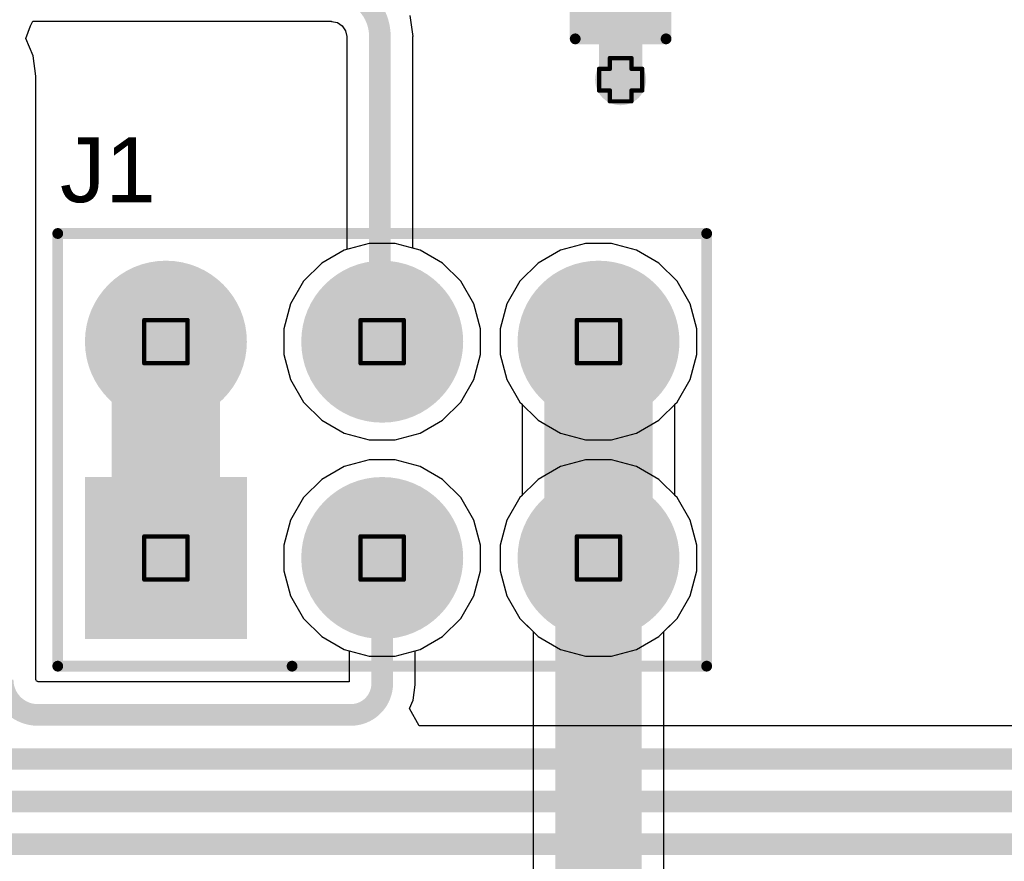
# Model space of a CAD drawing. Header units: inches. Extents: x -0.1 to 10.2, y 0 to 6.5.
# Tile 67 of 95: x 2.651 to 3.107, y 3.299 to 3.688. Entities that reach past the tile are written whole.
import ezdxf

# ---------------------------------------------------------------- set-up
doc = ezdxf.new("R2010")
doc.units = ezdxf.units.IN
doc.header["$MEASUREMENT"] = 0
for name, color, linetype in [('Bottom Layer', 5, 'Continuous'), ('Bottom Solder', 6, 'Continuous'), ('Drill Drawing', 1, 'Continuous'), ('Multi-Layer', 9, 'Continuous'), ('Pad Holes', 156, 'Continuous'), ('Top Layer', 1, 'Continuous'), ('Top Overlay', 2, 'Continuous'), ('Top Paste', 8, 'Continuous'), ('Top Solder', 216, 'Continuous'), ('Via Holes', 16, 'Continuous')]:
    doc.layers.add(name, color=color, linetype=linetype)
doc.styles.add('Arial', font='txt', dxfattribs={"height": 0.2})

# ---------------------------------------------------------------- blocks, each defined once
blk = doc.blocks.new('X6521WV_2_03H_C60D30_60')
at = {"layer": 'Bottom Layer'}
h = blk.add_hatch(color=5, dxfattribs=at)
edge = h.paths.add_edge_path()
edge.add_arc((-0.1, 0.05), 0.035433, 0, 360)
h = blk.add_hatch(color=5, dxfattribs=at)
edge = h.paths.add_edge_path()
edge.add_arc((0, 0.05), 0.035433, 0, 360)
h = blk.add_hatch(color=5, dxfattribs=at)
edge = h.paths.add_edge_path()
edge.add_arc((0.1, 0.05), 0.035433, 0, 360)
blk.add_hatch(color=5, dxfattribs=at).paths.add_polyline_path([(-0.135433, -0.014567), (-0.064567, -0.014567), (-0.064567, -0.085433), (-0.135433, -0.085433)])
h = blk.add_hatch(color=5, dxfattribs=at)
edge = h.paths.add_edge_path()
edge.add_arc((0, -0.05), 0.035433, 0, 360)
h = blk.add_hatch(color=5, dxfattribs=at)
edge = h.paths.add_edge_path()
edge.add_arc((0.1, -0.05), 0.035433, 0, 360)
at = {"layer": 'Bottom Solder'}
h = blk.add_hatch(color=6, dxfattribs=at)
edge = h.paths.add_edge_path()
edge.add_arc((-0.1, 0.05), 0.037433, 0, 360)
h = blk.add_hatch(color=6, dxfattribs=at)
edge = h.paths.add_edge_path()
edge.add_arc((0, 0.05), 0.037433, 0, 360)
h = blk.add_hatch(color=6, dxfattribs=at)
edge = h.paths.add_edge_path()
edge.add_arc((0.1, 0.05), 0.037433, 0, 360)
blk.add_hatch(color=6, dxfattribs=at).paths.add_polyline_path([(-0.137433, -0.012567), (-0.062567, -0.012567), (-0.062567, -0.087433), (-0.137433, -0.087433)])
h = blk.add_hatch(color=6, dxfattribs=at)
edge = h.paths.add_edge_path()
edge.add_arc((0, -0.05), 0.037433, 0, 360)
h = blk.add_hatch(color=6, dxfattribs=at)
edge = h.paths.add_edge_path()
edge.add_arc((0.1, -0.05), 0.037433, 0, 360)
at = {"layer": 'Multi-Layer'}
h = blk.add_hatch(color=9, dxfattribs=at)
edge = h.paths.add_edge_path()
edge.add_arc((-0.1, 0.05), 0.035433, 0, 360)
h = blk.add_hatch(color=9, dxfattribs=at)
edge = h.paths.add_edge_path()
edge.add_arc((0, 0.05), 0.035433, 0, 360)
h = blk.add_hatch(color=9, dxfattribs=at)
edge = h.paths.add_edge_path()
edge.add_arc((0.1, 0.05), 0.035433, 0, 360)
blk.add_hatch(color=9, dxfattribs=at).paths.add_polyline_path([(-0.135433, -0.014567), (-0.064567, -0.014567), (-0.064567, -0.085433), (-0.135433, -0.085433)])
h = blk.add_hatch(color=9, dxfattribs=at)
edge = h.paths.add_edge_path()
edge.add_arc((0, -0.05), 0.035433, 0, 360)
h = blk.add_hatch(color=9, dxfattribs=at)
edge = h.paths.add_edge_path()
edge.add_arc((0.1, -0.05), 0.035433, 0, 360)
at = {"layer": 'Pad Holes'}
h = blk.add_hatch(color=7, dxfattribs=at)
edge = h.paths.add_edge_path()
edge.add_arc((-0.1, 0.05), 0.020669, 0, 360)
h = blk.add_hatch(color=7, dxfattribs=at)
edge = h.paths.add_edge_path()
edge.add_arc((0, 0.05), 0.020669, 0, 360)
h = blk.add_hatch(color=7, dxfattribs=at)
edge = h.paths.add_edge_path()
edge.add_arc((0.1, 0.05), 0.020669, 0, 360)
h = blk.add_hatch(color=7, dxfattribs=at)
edge = h.paths.add_edge_path()
edge.add_arc((-0.1, -0.05), 0.020669, 0, 360)
h = blk.add_hatch(color=7, dxfattribs=at)
edge = h.paths.add_edge_path()
edge.add_arc((0, -0.05), 0.020669, 0, 360)
h = blk.add_hatch(color=7, dxfattribs=at)
edge = h.paths.add_edge_path()
edge.add_arc((0.1, -0.05), 0.020669, 0, 360)
at = {"layer": 'Top Layer'}
h = blk.add_hatch(color=1, dxfattribs=at)
edge = h.paths.add_edge_path()
edge.add_arc((-0.1, 0.05), 0.035433, 0, 360)
h = blk.add_hatch(color=1, dxfattribs=at)
edge = h.paths.add_edge_path()
edge.add_arc((0, 0.05), 0.035433, 0, 360)
h = blk.add_hatch(color=1, dxfattribs=at)
edge = h.paths.add_edge_path()
edge.add_arc((0.1, 0.05), 0.035433, 0, 360)
blk.add_hatch(color=1, dxfattribs=at).paths.add_polyline_path([(-0.135433, -0.014567), (-0.064567, -0.014567), (-0.064567, -0.085433), (-0.135433, -0.085433)])
h = blk.add_hatch(color=1, dxfattribs=at)
edge = h.paths.add_edge_path()
edge.add_arc((0, -0.05), 0.035433, 0, 360)
h = blk.add_hatch(color=1, dxfattribs=at)
edge = h.paths.add_edge_path()
edge.add_arc((0.1, -0.05), 0.035433, 0, 360)
at = {"layer": 'Top Solder'}
h = blk.add_hatch(color=216, dxfattribs=at)
edge = h.paths.add_edge_path()
edge.add_arc((-0.1, 0.05), 0.037433, 0, 360)
h = blk.add_hatch(color=216, dxfattribs=at)
edge = h.paths.add_edge_path()
edge.add_arc((0, 0.05), 0.037433, 0, 360)
h = blk.add_hatch(color=216, dxfattribs=at)
edge = h.paths.add_edge_path()
edge.add_arc((0.1, 0.05), 0.037433, 0, 360)
blk.add_hatch(color=216, dxfattribs=at).paths.add_polyline_path([(-0.137433, -0.012567), (-0.062567, -0.012567), (-0.062567, -0.087433), (-0.137433, -0.087433)])
h = blk.add_hatch(color=216, dxfattribs=at)
edge = h.paths.add_edge_path()
edge.add_arc((0, -0.05), 0.037433, 0, 360)
h = blk.add_hatch(color=216, dxfattribs=at)
edge = h.paths.add_edge_path()
edge.add_arc((0.1, -0.05), 0.037433, 0, 360)
at = {"layer": 'Top Overlay', "const_width": 0.005}
for points in [[(-0.15, -0.1), (-0.15, 0.1)], [(-0.15, 0.1), (0.15, 0.1)], [(0.15, -0.1), (0.15, 0.1)], [(-0.15, -0.1), (0.15, -0.1)], [(-0.04167, -0.1), (0.15, -0.1)]]:
    blk.add_lwpolyline(points, dxfattribs=at)
at = {"layer": 'Top Overlay', "const_width": 0.0025}
for points in [[(-0.15125, 0.1, 1), (-0.14875, 0.1, 1)], [(-0.15125, 0.1, 1), (-0.14875, 0.1, 1)], [(0.14875, 0.1, 1), (0.15125, 0.1, 1)], [(0.14875, 0.1, 1), (0.15125, 0.1, 1)], [(-0.15125, -0.1, 1), (-0.14875, -0.1, 1)], [(-0.15125, -0.1, 1), (-0.14875, -0.1, 1)], [(-0.04292, -0.1, 1), (-0.04042, -0.1, 1)], [(0.14875, -0.1, 1), (0.15125, -0.1, 1)], [(0.14875, -0.1, 1), (0.15125, -0.1, 1)], [(0.14875, -0.1, 1), (0.15125, -0.1, 1)]]:
    blk.add_lwpolyline(points, format="xyb", close=True, dxfattribs=at)
blk = doc.blocks.new('C___0603_99')
at = {"layer": 'Top Layer'}
for points in [[(-0.015, 0.0175), (-0.015, -0.0175), (-0.045, -0.0175), (-0.045, 0.0175)], [(0.045, 0.0175), (0.045, -0.0175), (0.015, -0.0175), (0.015, 0.0175)]]:
    blk.add_hatch(color=1, dxfattribs=at).paths.add_polyline_path(points)
at = {"layer": 'Top Paste'}
for points in [[(-0.015, 0.0175), (-0.015, -0.0175), (-0.045, -0.0175), (-0.045, 0.0175)], [(0.045, 0.0175), (0.045, -0.0175), (0.015, -0.0175), (0.015, 0.0175)]]:
    blk.add_hatch(color=8, dxfattribs=at).paths.add_polyline_path(points)
at = {"layer": 'Top Solder'}
for points in [[(-0.01264, 0.01986), (-0.01264, -0.01986), (-0.04736, -0.01986), (-0.04736, 0.01986)], [(0.04736, 0.01986), (0.04736, -0.01986), (0.01264, -0.01986), (0.01264, 0.01986)]]:
    blk.add_hatch(color=216, dxfattribs=at).paths.add_polyline_path(points)
at = {"layer": 'Top Overlay', "const_width": 0.005}
for points in [[(-0.049, 0.021), (-0.049, -0.021)], [(-0.049, 0.021), (-0.018, 0.021)], [(0.018, 0.021), (0.049, 0.021)], [(0.049, 0.021), (0.049, -0.021)], [(-0.049, -0.021), (-0.018, -0.021)], [(0.018, -0.021), (0.049, -0.021)]]:
    blk.add_lwpolyline(points, dxfattribs=at)
at = {"layer": 'Top Overlay', "const_width": 0.0025}
for points in [[(-0.05025, 0.021, 1), (-0.04775, 0.021, 1)], [(-0.05025, 0.021, 1), (-0.04775, 0.021, 1)], [(-0.01925, 0.021, 1), (-0.01675, 0.021, 1)], [(0.01675, 0.021, 1), (0.01925, 0.021, 1)], [(0.04775, 0.021, 1), (0.05025, 0.021, 1)], [(0.04775, 0.021, 1), (0.05025, 0.021, 1)], [(-0.05025, -0.021, 1), (-0.04775, -0.021, 1)], [(-0.05025, -0.021, 1), (-0.04775, -0.021, 1)], [(-0.01925, -0.021, 1), (-0.01675, -0.021, 1)], [(0.01675, -0.021, 1), (0.01925, -0.021, 1)], [(0.04775, -0.021, 1), (0.05025, -0.021, 1)], [(0.04775, -0.021, 1), (0.05025, -0.021, 1)]]:
    blk.add_lwpolyline(points, format="xyb", close=True, dxfattribs=at)

msp = doc.modelspace()

# ---------------------------------------------------------------- hatches: boundary and pattern name
at = {"layer": 'Bottom Layer'}
h = msp.add_hatch(color=5, dxfattribs=at)
edge = h.paths.add_edge_path()
edge.add_arc((2.92913, 3.66047), 0.01181, 0, 360)
at = {"layer": 'Top Layer'}
h = msp.add_hatch(color=1, dxfattribs=at)
edge = h.paths.add_edge_path()
edge.add_arc((2.92913, 3.66047), 0.01181, 0, 360)
at = {"layer": 'Via Holes'}
h = msp.add_hatch(color=7, dxfattribs=at)
edge = h.paths.add_edge_path()
edge.add_arc((2.92913, 3.66047), 0.00591, 0, 360)

# ---------------------------------------------------------------- linework, layer by layer
at = {"layer": 'Bottom Layer'}
for p, q in [((2.81292, 3.5848), (2.80136, 3.58171)), ((2.82488, 3.5848), (2.81292, 3.5848)), ((2.83643, 3.58171), (2.82488, 3.5848)), ((2.91292, 3.5848), (2.90136, 3.58171)), ((2.92488, 3.5848), (2.91292, 3.5848)), ((2.93643, 3.58171), (2.92488, 3.5848)), ((2.80136, 3.58171), (2.791, 3.57573)), ((2.84679, 3.57573), (2.83643, 3.58171)), ((2.90136, 3.58171), (2.891, 3.57573)), ((2.94679, 3.57573), (2.93643, 3.58171)), ((2.791, 3.57573), (2.78254, 3.56727)), ((2.85525, 3.56727), (2.84679, 3.57573)), ((2.891, 3.57573), (2.88254, 3.56727)), ((2.95525, 3.56727), (2.94679, 3.57573)), ((2.78254, 3.56727), (2.77656, 3.55691)), ((2.86123, 3.55691), (2.85525, 3.56727)), ((2.88254, 3.56727), (2.87656, 3.55691)), ((2.96123, 3.55691), (2.95525, 3.56727)), ((2.77656, 3.55691), (2.77346, 3.54535)), ((2.86433, 3.54535), (2.86123, 3.55691)), ((2.87656, 3.55691), (2.87346, 3.54535)), ((2.96433, 3.54535), (2.96123, 3.55691)), ((2.77346, 3.54535), (2.77346, 3.53339)), ((2.86433, 3.53339), (2.86433, 3.54535)), ((2.87346, 3.54535), (2.87346, 3.53339)), ((2.96433, 3.53339), (2.96433, 3.54535)), ((2.77346, 3.53339), (2.77656, 3.52183)), ((2.86123, 3.52183), (2.86433, 3.53339)), ((2.87346, 3.53339), (2.87656, 3.52183)), ((2.96123, 3.52183), (2.96433, 3.53339)), ((2.77656, 3.52183), (2.78254, 3.51147)), ((2.85525, 3.51147), (2.86123, 3.52183)), ((2.87656, 3.52183), (2.88254, 3.51147)), ((2.95525, 3.51147), (2.96123, 3.52183)), ((2.78254, 3.51147), (2.791, 3.50301)), ((2.84679, 3.50301), (2.85525, 3.51147)), ((2.88254, 3.51147), (2.891, 3.50301)), ((2.94679, 3.50301), (2.95525, 3.51147)), ((2.791, 3.50301), (2.80136, 3.49703)), ((2.83643, 3.49703), (2.84679, 3.50301)), ((2.891, 3.50301), (2.90136, 3.49703)), ((2.93643, 3.49703), (2.94679, 3.50301)), ((2.80136, 3.49703), (2.81292, 3.49394)), ((2.82488, 3.49394), (2.83643, 3.49703)), ((2.90136, 3.49703), (2.91292, 3.49394)), ((2.92488, 3.49394), (2.93643, 3.49703)), ((2.81292, 3.49394), (2.82488, 3.49394)), ((2.91292, 3.49394), (2.92488, 3.49394)), ((2.81292, 3.4848), (2.80136, 3.48171)), ((2.82488, 3.4848), (2.81292, 3.4848)), ((2.83643, 3.48171), (2.82488, 3.4848)), ((2.91292, 3.4848), (2.90136, 3.48171)), ((2.92488, 3.4848), (2.91292, 3.4848)), ((2.93643, 3.48171), (2.92488, 3.4848)), ((2.80136, 3.48171), (2.791, 3.47573)), ((2.84679, 3.47573), (2.83643, 3.48171)), ((2.90136, 3.48171), (2.891, 3.47573)), ((2.94679, 3.47573), (2.93643, 3.48171)), ((2.791, 3.47573), (2.78254, 3.46727)), ((2.85525, 3.46727), (2.84679, 3.47573)), ((2.891, 3.47573), (2.88254, 3.46727)), ((2.95525, 3.46727), (2.94679, 3.47573)), ((2.78254, 3.46727), (2.77656, 3.45691)), ((2.86123, 3.45691), (2.85525, 3.46727)), ((2.88254, 3.46727), (2.87656, 3.45691)), ((2.96123, 3.45691), (2.95525, 3.46727)), ((2.77656, 3.45691), (2.77346, 3.44535)), ((2.86433, 3.44535), (2.86123, 3.45691)), ((2.87656, 3.45691), (2.87346, 3.44535)), ((2.96433, 3.44535), (2.96123, 3.45691)), ((2.77346, 3.44535), (2.77346, 3.43339)), ((2.86433, 3.43339), (2.86433, 3.44535)), ((2.87346, 3.44535), (2.87346, 3.43339)), ((2.96433, 3.43339), (2.96433, 3.44535)), ((2.77346, 3.43339), (2.77656, 3.42183)), ((2.86123, 3.42183), (2.86433, 3.43339)), ((2.87346, 3.43339), (2.87656, 3.42183)), ((2.96123, 3.42183), (2.96433, 3.43339)), ((2.77656, 3.42183), (2.78254, 3.41147)), ((2.85525, 3.41147), (2.86123, 3.42183)), ((2.87656, 3.42183), (2.88254, 3.41147)), ((2.95525, 3.41147), (2.96123, 3.42183)), ((2.78254, 3.41147), (2.791, 3.40301)), ((2.84679, 3.40301), (2.85525, 3.41147)), ((2.88254, 3.41147), (2.88864, 3.40538)), ((2.94916, 3.40538), (2.95525, 3.41147)), ((2.88864, 3.40538), (2.88864, 3.27242)), ((2.94916, 3.26633), (2.94916, 3.40538)), ((2.791, 3.40301), (2.80136, 3.39703)), ((2.83643, 3.39703), (2.84679, 3.40301)), ((2.80136, 3.39703), (2.81292, 3.39394)), ((2.82488, 3.39394), (2.83643, 3.39703)), ((2.81292, 3.39394), (2.82488, 3.39394))]:
    msp.add_line(p, q, dxfattribs=at)
at = {"layer": 'Bottom Layer', "const_width": 0.04}
msp.add_lwpolyline([(2.9189, 3.26633), (2.9189, 3.43937)], dxfattribs=at)
at = {"layer": 'Bottom Layer', "const_width": 0.02}
msp.add_lwpolyline([(2.9089, 3.43937, 1), (2.9289, 3.43937, 1)], format="xyb", close=True, dxfattribs=at)
at = {"layer": 'Drill Drawing', "const_width": 0.002}
for points in [[(2.92413, 3.66547), (2.92413, 3.67047)], [(2.92413, 3.67047), (2.93413, 3.67047)], [(2.93413, 3.66547), (2.93413, 3.67047)], [(2.91913, 3.65547), (2.91913, 3.66547)], [(2.91913, 3.66547), (2.92413, 3.66547)], [(2.93413, 3.66547), (2.93913, 3.66547)], [(2.93913, 3.65547), (2.93913, 3.66547)], [(2.91913, 3.65547), (2.92413, 3.65547)], [(2.92413, 3.65047), (2.92413, 3.65547)], [(2.93413, 3.65547), (2.93913, 3.65547)], [(2.93413, 3.65047), (2.93413, 3.65547)], [(2.92413, 3.65047), (2.93413, 3.65047)], [(2.7089, 3.54937), (2.7289, 3.54937)], [(2.7089, 3.52937), (2.7089, 3.54937)], [(2.7289, 3.52937), (2.7289, 3.54937)], [(2.8089, 3.54937), (2.8289, 3.54937)], [(2.8089, 3.52937), (2.8089, 3.54937)], [(2.8289, 3.52937), (2.8289, 3.54937)], [(2.9089, 3.54937), (2.9289, 3.54937)], [(2.9089, 3.52937), (2.9089, 3.54937)], [(2.9289, 3.52937), (2.9289, 3.54937)], [(2.7089, 3.52937), (2.7289, 3.52937)], [(2.8089, 3.52937), (2.8289, 3.52937)], [(2.9089, 3.52937), (2.9289, 3.52937)], [(2.7089, 3.44937), (2.7289, 3.44937)], [(2.7089, 3.42937), (2.7089, 3.44937)], [(2.7289, 3.42937), (2.7289, 3.44937)], [(2.8089, 3.44937), (2.8289, 3.44937)], [(2.8089, 3.42937), (2.8089, 3.44937)], [(2.8289, 3.42937), (2.8289, 3.44937)], [(2.9089, 3.44937), (2.9289, 3.44937)], [(2.9089, 3.42937), (2.9089, 3.44937)], [(2.9289, 3.42937), (2.9289, 3.44937)], [(2.7089, 3.42937), (2.7289, 3.42937)], [(2.8089, 3.42937), (2.8289, 3.42937)], [(2.9089, 3.42937), (2.9289, 3.42937)]]:
    msp.add_lwpolyline(points, dxfattribs=at)
at = {"layer": 'Drill Drawing', "const_width": 0.001}
for points in [[(2.92363, 3.67047, 1), (2.92463, 3.67047, 1)], [(2.92363, 3.67047, 1), (2.92463, 3.67047, 1)], [(2.93363, 3.67047, 1), (2.93463, 3.67047, 1)], [(2.93363, 3.67047, 1), (2.93463, 3.67047, 1)], [(2.91863, 3.66547, 1), (2.91963, 3.66547, 1)], [(2.91863, 3.66547, 1), (2.91963, 3.66547, 1)], [(2.92363, 3.66547, 1), (2.92463, 3.66547, 1)], [(2.92363, 3.66547, 1), (2.92463, 3.66547, 1)], [(2.93363, 3.66547, 1), (2.93463, 3.66547, 1)], [(2.93363, 3.66547, 1), (2.93463, 3.66547, 1)], [(2.93863, 3.66547, 1), (2.93963, 3.66547, 1)], [(2.93863, 3.66547, 1), (2.93963, 3.66547, 1)], [(2.91863, 3.65547, 1), (2.91963, 3.65547, 1)], [(2.91863, 3.65547, 1), (2.91963, 3.65547, 1)], [(2.92363, 3.65547, 1), (2.92463, 3.65547, 1)], [(2.92363, 3.65547, 1), (2.92463, 3.65547, 1)], [(2.93363, 3.65547, 1), (2.93463, 3.65547, 1)], [(2.93363, 3.65547, 1), (2.93463, 3.65547, 1)], [(2.93863, 3.65547, 1), (2.93963, 3.65547, 1)], [(2.93863, 3.65547, 1), (2.93963, 3.65547, 1)], [(2.92363, 3.65047, 1), (2.92463, 3.65047, 1)], [(2.92363, 3.65047, 1), (2.92463, 3.65047, 1)], [(2.93363, 3.65047, 1), (2.93463, 3.65047, 1)], [(2.93363, 3.65047, 1), (2.93463, 3.65047, 1)], [(2.7084, 3.54937, 1), (2.7094, 3.54937, 1)], [(2.7084, 3.54937, 1), (2.7094, 3.54937, 1)], [(2.7284, 3.54937, 1), (2.7294, 3.54937, 1)], [(2.7284, 3.54937, 1), (2.7294, 3.54937, 1)], [(2.8084, 3.54937, 1), (2.8094, 3.54937, 1)], [(2.8084, 3.54937, 1), (2.8094, 3.54937, 1)], [(2.8284, 3.54937, 1), (2.8294, 3.54937, 1)], [(2.8284, 3.54937, 1), (2.8294, 3.54937, 1)], [(2.9084, 3.54937, 1), (2.9094, 3.54937, 1)], [(2.9084, 3.54937, 1), (2.9094, 3.54937, 1)], [(2.9284, 3.54937, 1), (2.9294, 3.54937, 1)], [(2.9284, 3.54937, 1), (2.9294, 3.54937, 1)], [(2.7084, 3.52937, 1), (2.7094, 3.52937, 1)], [(2.7084, 3.52937, 1), (2.7094, 3.52937, 1)], [(2.7284, 3.52937, 1), (2.7294, 3.52937, 1)], [(2.7284, 3.52937, 1), (2.7294, 3.52937, 1)], [(2.8084, 3.52937, 1), (2.8094, 3.52937, 1)], [(2.8084, 3.52937, 1), (2.8094, 3.52937, 1)], [(2.8284, 3.52937, 1), (2.8294, 3.52937, 1)], [(2.8284, 3.52937, 1), (2.8294, 3.52937, 1)], [(2.9084, 3.52937, 1), (2.9094, 3.52937, 1)], [(2.9084, 3.52937, 1), (2.9094, 3.52937, 1)], [(2.9284, 3.52937, 1), (2.9294, 3.52937, 1)], [(2.9284, 3.52937, 1), (2.9294, 3.52937, 1)], [(2.7084, 3.44937, 1), (2.7094, 3.44937, 1)], [(2.7084, 3.44937, 1), (2.7094, 3.44937, 1)], [(2.7284, 3.44937, 1), (2.7294, 3.44937, 1)], [(2.7284, 3.44937, 1), (2.7294, 3.44937, 1)], [(2.8084, 3.44937, 1), (2.8094, 3.44937, 1)], [(2.8084, 3.44937, 1), (2.8094, 3.44937, 1)], [(2.8284, 3.44937, 1), (2.8294, 3.44937, 1)], [(2.8284, 3.44937, 1), (2.8294, 3.44937, 1)], [(2.9084, 3.44937, 1), (2.9094, 3.44937, 1)], [(2.9084, 3.44937, 1), (2.9094, 3.44937, 1)], [(2.9284, 3.44937, 1), (2.9294, 3.44937, 1)], [(2.9284, 3.44937, 1), (2.9294, 3.44937, 1)], [(2.7084, 3.42937, 1), (2.7094, 3.42937, 1)], [(2.7084, 3.42937, 1), (2.7094, 3.42937, 1)], [(2.7284, 3.42937, 1), (2.7294, 3.42937, 1)], [(2.7284, 3.42937, 1), (2.7294, 3.42937, 1)], [(2.8084, 3.42937, 1), (2.8094, 3.42937, 1)], [(2.8084, 3.42937, 1), (2.8094, 3.42937, 1)], [(2.8284, 3.42937, 1), (2.8294, 3.42937, 1)], [(2.8284, 3.42937, 1), (2.8294, 3.42937, 1)], [(2.9084, 3.42937, 1), (2.9094, 3.42937, 1)], [(2.9084, 3.42937, 1), (2.9094, 3.42937, 1)], [(2.9284, 3.42937, 1), (2.9294, 3.42937, 1)], [(2.9284, 3.42937, 1), (2.9294, 3.42937, 1)]]:
    msp.add_lwpolyline(points, format="xyb", close=True, dxfattribs=at)
at = {"layer": 'Top Layer'}
for p, q in [((2.65631, 3.68535), (2.65735, 3.68746)), ((2.65735, 3.68746), (2.79551, 3.68746)), ((2.79551, 3.68746), (2.79551, 3.68739)), ((2.79551, 3.68739), (2.79818, 3.68686)), ((2.83316, 3.68044), (2.83187, 3.69018)), ((2.65418, 3.67946), (2.65631, 3.68535)), ((2.79818, 3.68686), (2.80043, 3.68535)), ((2.80043, 3.68535), (2.80194, 3.6831)), ((2.80194, 3.6831), (2.80247, 3.68044)), ((2.6575, 3.67146), (2.65418, 3.67946)), ((2.80247, 3.68044), (2.80254, 3.68044)), ((2.80254, 3.68044), (2.80254, 3.58202)), ((2.83313, 3.58259), (2.83313, 3.68044)), ((2.83313, 3.68044), (2.83316, 3.68044)), ((2.65874, 3.66205), (2.6575, 3.67146)), ((2.65872, 3.38307), (2.65872, 3.66205)), ((2.65872, 3.66205), (2.65874, 3.66205)), ((2.83643, 3.58171), (2.83313, 3.58259)), ((2.91292, 3.5848), (2.90136, 3.58171)), ((2.92488, 3.5848), (2.91292, 3.5848)), ((2.93643, 3.58171), (2.92488, 3.5848)), ((2.80136, 3.58171), (2.791, 3.57573)), ((2.80254, 3.58202), (2.80136, 3.58171)), ((2.84679, 3.57573), (2.83643, 3.58171)), ((2.90136, 3.58171), (2.891, 3.57573)), ((2.94679, 3.57573), (2.93643, 3.58171)), ((2.791, 3.57573), (2.78254, 3.56727)), ((2.85525, 3.56727), (2.84679, 3.57573)), ((2.891, 3.57573), (2.88254, 3.56727)), ((2.95525, 3.56727), (2.94679, 3.57573)), ((2.78254, 3.56727), (2.77656, 3.55691)), ((2.86123, 3.55691), (2.85525, 3.56727)), ((2.88254, 3.56727), (2.87656, 3.55691)), ((2.96123, 3.55691), (2.95525, 3.56727)), ((2.77656, 3.55691), (2.77346, 3.54535)), ((2.86433, 3.54535), (2.86123, 3.55691)), ((2.87656, 3.55691), (2.87346, 3.54535)), ((2.96433, 3.54535), (2.96123, 3.55691)), ((2.77346, 3.54535), (2.77346, 3.53339)), ((2.86433, 3.53339), (2.86433, 3.54535)), ((2.87346, 3.54535), (2.87346, 3.53339)), ((2.96433, 3.53339), (2.96433, 3.54535)), ((2.77346, 3.53339), (2.77656, 3.52183)), ((2.86123, 3.52183), (2.86433, 3.53339)), ((2.87346, 3.53339), (2.87656, 3.52183)), ((2.96123, 3.52183), (2.96433, 3.53339)), ((2.77656, 3.52183), (2.78254, 3.51147)), ((2.85525, 3.51147), (2.86123, 3.52183)), ((2.87656, 3.52183), (2.88254, 3.51147)), ((2.95525, 3.51147), (2.96123, 3.52183)), ((2.78254, 3.51147), (2.791, 3.50301)), ((2.84679, 3.50301), (2.85525, 3.51147)), ((2.88254, 3.51147), (2.8836, 3.51042)), ((2.8836, 3.51042), (2.8836, 3.46832)), ((2.9542, 3.51042), (2.95525, 3.51147)), ((2.9542, 3.46832), (2.9542, 3.51042)), ((2.791, 3.50301), (2.80136, 3.49703)), ((2.83643, 3.49703), (2.84679, 3.50301)), ((2.80136, 3.49703), (2.81292, 3.49394)), ((2.82488, 3.49394), (2.83643, 3.49703)), ((2.81292, 3.49394), (2.82488, 3.49394)), ((2.81292, 3.4848), (2.80136, 3.48171)), ((2.82488, 3.4848), (2.81292, 3.4848)), ((2.83643, 3.48171), (2.82488, 3.4848)), ((2.80136, 3.48171), (2.791, 3.47573)), ((2.84679, 3.47573), (2.83643, 3.48171)), ((2.791, 3.47573), (2.78254, 3.46727)), ((2.85525, 3.46727), (2.84679, 3.47573)), ((2.78254, 3.46727), (2.77656, 3.45691)), ((2.86123, 3.45691), (2.85525, 3.46727)), ((2.88254, 3.46727), (2.87656, 3.45691)), ((2.8836, 3.46832), (2.88254, 3.46727)), ((2.95525, 3.46727), (2.9542, 3.46832)), ((2.96123, 3.45691), (2.95525, 3.46727)), ((2.77656, 3.45691), (2.77346, 3.44535)), ((2.86433, 3.44535), (2.86123, 3.45691)), ((2.87656, 3.45691), (2.87346, 3.44535)), ((2.96433, 3.44535), (2.96123, 3.45691)), ((2.77346, 3.44535), (2.77346, 3.43339)), ((2.86433, 3.43339), (2.86433, 3.44535)), ((2.87346, 3.44535), (2.87346, 3.43339)), ((2.96433, 3.43339), (2.96433, 3.44535)), ((2.77346, 3.43339), (2.77656, 3.42183)), ((2.86123, 3.42183), (2.86433, 3.43339)), ((2.87346, 3.43339), (2.87656, 3.42183)), ((2.96123, 3.42183), (2.96433, 3.43339)), ((2.77656, 3.42183), (2.78254, 3.41147)), ((2.85525, 3.41147), (2.86123, 3.42183)), ((2.87656, 3.42183), (2.88254, 3.41147)), ((2.95525, 3.41147), (2.96123, 3.42183)), ((2.78254, 3.41147), (2.791, 3.40301)), ((2.84679, 3.40301), (2.85525, 3.41147)), ((2.88254, 3.41147), (2.891, 3.40301)), ((2.94679, 3.40301), (2.95525, 3.41147)), ((2.791, 3.40301), (2.80136, 3.39703)), ((2.83643, 3.39703), (2.84679, 3.40301)), ((2.891, 3.40301), (2.90136, 3.39703)), ((2.93643, 3.39703), (2.94679, 3.40301)), ((2.80136, 3.39703), (2.8036, 3.39643)), ((2.8036, 3.39643), (2.8036, 3.38211)), ((2.83419, 3.39643), (2.83643, 3.39703)), ((2.83419, 3.38134), (2.83419, 3.39643)), ((2.90136, 3.39703), (2.91292, 3.39394)), ((2.92488, 3.39394), (2.93643, 3.39703)), ((2.91292, 3.39394), (2.92488, 3.39394)), ((2.65886, 3.38307), (2.65872, 3.38307)), ((2.6591, 3.3825), (2.65886, 3.38307)), ((2.65968, 3.38226), (2.6591, 3.3825)), ((2.65968, 3.38211), (2.65968, 3.38226)), ((2.8036, 3.38211), (2.65968, 3.38211)), ((2.83314, 3.37364), (2.83408, 3.38076)), ((2.83408, 3.38076), (2.83419, 3.38134)), ((2.83153, 3.36975), (2.83314, 3.37364)), ((2.83591, 3.36175), (2.83153, 3.36975)), ((3.82216, 3.36175), (2.83591, 3.36175))]:
    msp.add_line(p, q, dxfattribs=at)
at = {"layer": 'Top Layer', "const_width": 0.01}
for points in [[(2.79551, 3.70276, -0.414214), (2.81783, 3.68044)], [(2.8189, 3.53937, -0.414214), (2.81783, 3.54043)], [(2.65968, 3.36682, -0.414214), (2.64342, 3.38307)], [(2.8189, 3.38134, -0.414214), (2.80437, 3.36682)]]:
    msp.add_lwpolyline(points, format="xyb", dxfattribs=at)
at = {"layer": 'Top Layer'}
for points, const_width in [([(2.92913, 3.66047), (2.92913, 3.69835)], 0.02), ([(2.81783, 3.54043), (2.81783, 3.68044)], 0.01), ([(2.7189, 3.43937), (2.7189, 3.53937)], 0.05), ([(2.9189, 3.43937), (2.9189, 3.53937)], 0.05), ([(2.8189, 3.38134), (2.8189, 3.43937)], 0.01), ([(2.65968, 3.36682), (2.80437, 3.36682)], 0.01), ([(2.63777, 3.34646), (3.82216, 3.34646)], 0.01), ([(2.6169, 3.32677), (3.77943, 3.32677)], 0.01), ([(2.60477, 3.30709), (3.72652, 3.30709)], 0.01)]:
    msp.add_lwpolyline(points, dxfattribs=dict(at, const_width=const_width))
for points, const_width in [([(2.81533, 3.68044, 1), (2.82033, 3.68044, 1)], 0.005), ([(2.81533, 3.68044, 1), (2.82033, 3.68044, 1)], 0.005), ([(2.92413, 3.66047, 1), (2.93413, 3.66047, 1)], 0.01), ([(2.7064, 3.53937, 1), (2.7314, 3.53937, 1)], 0.025), ([(2.9064, 3.53937, 1), (2.9314, 3.53937, 1)], 0.025), ([(2.81533, 3.54043, 1), (2.82033, 3.54043, 1)], 0.005), ([(2.81533, 3.54043, 1), (2.82033, 3.54043, 1)], 0.005), ([(2.8164, 3.53937, 1), (2.8214, 3.53937, 1)], 0.005), ([(2.7064, 3.43937, 1), (2.7314, 3.43937, 1)], 0.025), ([(2.9064, 3.43937, 1), (2.9314, 3.43937, 1)], 0.025), ([(2.8164, 3.43937, 1), (2.8214, 3.43937, 1)], 0.005), ([(2.8164, 3.38134, 1), (2.8214, 3.38134, 1)], 0.005), ([(2.8164, 3.38134, 1), (2.8214, 3.38134, 1)], 0.005), ([(2.65718, 3.36682, 1), (2.66218, 3.36682, 1)], 0.005), ([(2.65718, 3.36682, 1), (2.66218, 3.36682, 1)], 0.005), ([(2.80187, 3.36682, 1), (2.80687, 3.36682, 1)], 0.005), ([(2.80187, 3.36682, 1), (2.80687, 3.36682, 1)], 0.005)]:
    msp.add_lwpolyline(points, format="xyb", close=True, dxfattribs=dict(at, const_width=const_width))

# ---------------------------------------------------------------- block references
at = {"rotation": 90}
msp.add_blockref('C___0603_99', (2.92913, 3.72835), dxfattribs=at)
msp.add_blockref('X6521WV_2_03H_C60D30_60', (2.8189, 3.48937))

# ---------------------------------------------------------------- texts
at = {"layer": 'Top Overlay', "style": 'Arial'}
msp.add_text('J1', height=0.03, dxfattribs=at).set_placement((2.66992, 3.60384))

doc.saveas('drawing.dxf')
